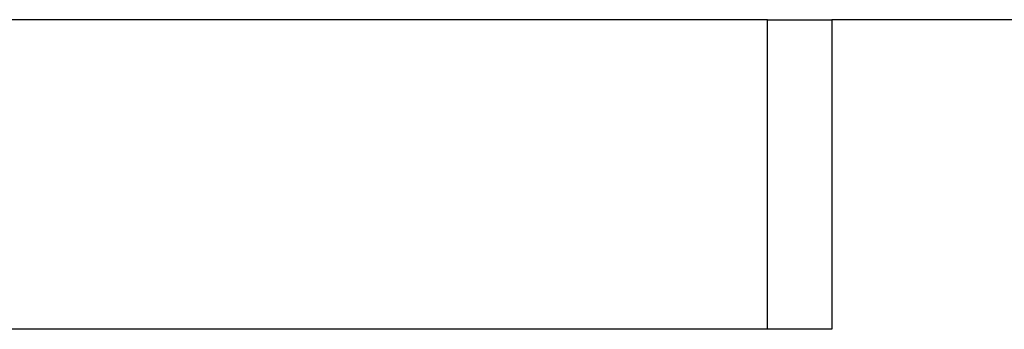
# Model space of a CAD drawing. Header units: millimetres. Extents: x 0 to 420, y 0 to 297.
# Tile 57 of 88: x 287.09 to 291.43, y 171.22 to 172.59. Entities that reach past the tile are written whole.
import ezdxf

# ---------------------------------------------------------------- set-up
doc = ezdxf.new("R2010")
doc.units = ezdxf.units.MM

msp = doc.modelspace()

# ---------------------------------------------------------------- linework, layer by layer
at = {"color": 7, "linetype": 'Continuous', "lineweight": 25}
for p, q in [((290.3857, 172.5887), (280.7213, 172.5887)), ((290.3857, 171.2244), (290.3857, 172.5887)), ((290.3857, 172.5887), (290.6699, 172.5887)), ((329.3273, 172.5887), (290.6699, 172.5887)), ((290.6699, 172.5887), (290.6699, 171.2244)), ((290.3857, 171.2244), (280.7213, 171.2244)), ((290.6699, 171.2244), (290.3857, 171.2244))]:
    msp.add_line(p, q, dxfattribs=at)

doc.saveas('drawing.dxf')
